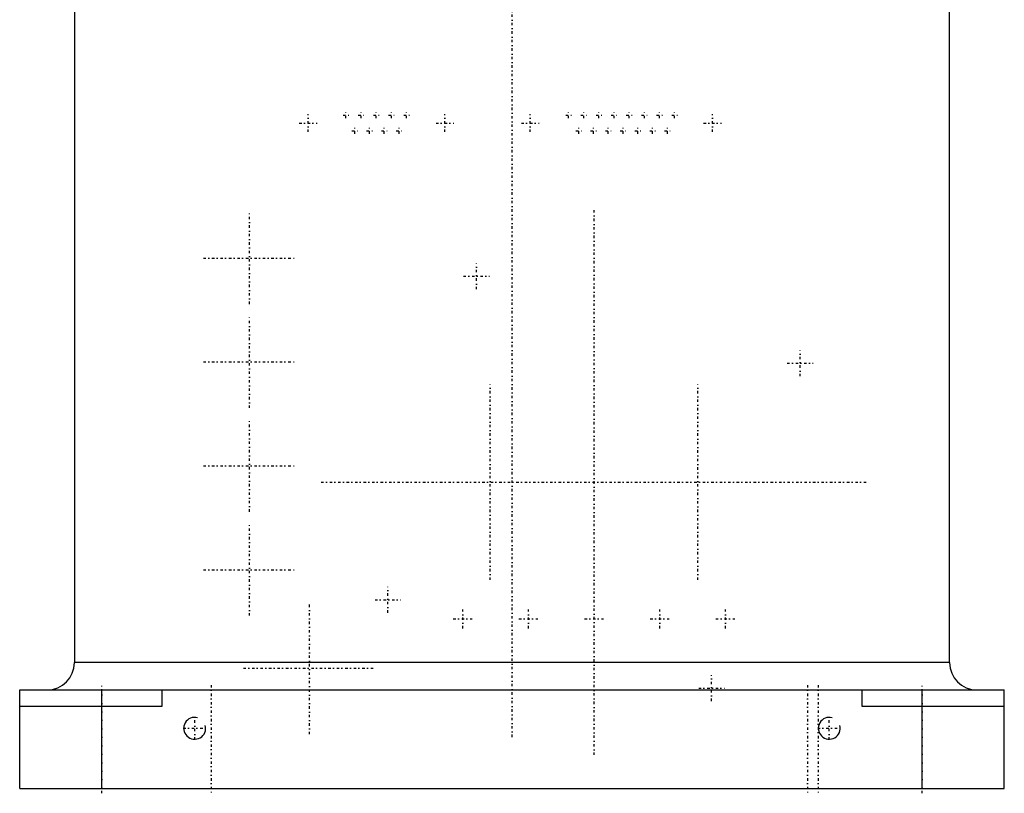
# Model space of a CAD drawing. Extents: x -109 to 109, y -1 to 737.
# Tile 1 of 10: x -90 to 90, y -1 to 141. Entities that reach past the tile are written whole.
import ezdxf

# ---------------------------------------------------------------- set-up
doc = ezdxf.new("R2010")
doc.units = 0
doc.linetypes.add('CENTER', pattern=[1.5, 0.45, -0.5, 0.05, -0.5])
for name, color, linetype in [('AM_0', 7, 'CONTINUOUS'), ('AM_10', 7, 'CONTINUOUS'), ('AM_7', 7, 'CENTER')]:
    doc.layers.add(name, color=color, linetype=linetype)

msp = doc.modelspace()

# ---------------------------------------------------------------- linework, layer by layer
at = {"layer": 'AM_0', "color": 7, "linetype": 'CONTINUOUS'}
for p, q in [((-80, 145), (-80, 23)), ((80, 23), (80, 145)), ((80, 23), (-80, 23)), ((-90, 0), (-90, 18)), ((-90, 18), (90, 18)), ((-75, 0), (-75, 18)), ((-64, 18), (-64, 15)), ((64, 15), (64, 18)), ((75, 0), (75, 18)), ((90, 0), (90, 18)), ((-64, 15), (-90, 15)), ((90, 15), (64, 15)), ((-90, 0), (90, 0))]:
    msp.add_line(p, q, dxfattribs=at)
for centre, start, end in [((-85, 23), 270, 0), ((85, 23), 180, 270)]:
    msp.add_arc(centre, 5, start, end, dxfattribs=at)
at = {"layer": 'AM_10', "color": 7, "linetype": 'CONTINUOUS'}
for centre in [(-58, 11), (58, 11)]:
    msp.add_arc(centre, 2, 75, 15, dxfattribs=at)
at = {"layer": 'AM_7', "color": 4, "linetype": 'CENTER'}
for p, q in [((0, 9.38), (0, 202.25)), ((-37.25, 120.07), (-37.25, 123.33)), ((-30.88, 123.12), (-29.82, 123.12)), ((-30.35, 122.59), (-30.35, 123.64)), ((-28.11, 123.12), (-27.05, 123.12)), ((-27.58, 122.59), (-27.58, 123.64)), ((-25.34, 123.12), (-24.29, 123.12)), ((-24.81, 122.59), (-24.81, 123.64)), ((-22.57, 123.12), (-21.52, 123.12)), ((-22.04, 122.59), (-22.04, 123.64)), ((-19.8, 123.12), (-18.75, 123.12)), ((-19.27, 122.59), (-19.27, 123.64)), ((-12.25, 120.07), (-12.25, 123.33)), ((3.35, 120.07), (3.35, 123.33)), ((9.82, 123.12), (10.87, 123.12)), ((10.35, 122.59), (10.35, 123.64)), ((12.59, 123.12), (13.64, 123.12)), ((13.12, 122.59), (13.12, 123.64)), ((15.36, 123.12), (16.41, 123.12)), ((15.88, 122.59), (15.88, 123.64)), ((18.13, 123.12), (19.18, 123.12)), ((18.66, 122.59), (18.66, 123.64)), ((20.9, 123.12), (21.95, 123.12)), ((21.43, 122.59), (21.43, 123.64)), ((23.67, 123.12), (24.72, 123.12)), ((24.2, 122.59), (24.2, 123.64)), ((26.44, 123.12), (27.49, 123.12)), ((26.96, 122.59), (26.96, 123.64)), ((29.21, 123.12), (30.26, 123.12)), ((29.73, 122.59), (29.73, 123.64)), ((36.65, 120.07), (36.65, 123.33)), ((-38.88, 121.7), (-35.62, 121.7)), ((-28.74, 119.75), (-28.74, 120.81)), ((-26.04, 119.75), (-26.04, 120.81)), ((-23.34, 119.75), (-23.34, 120.81)), ((-20.64, 119.75), (-20.64, 120.81)), ((-13.88, 121.7), (-10.62, 121.7)), ((1.72, 121.7), (4.98, 121.7)), ((12.21, 119.75), (12.21, 120.81)), ((14.91, 119.75), (14.91, 120.81)), ((17.61, 119.75), (17.61, 120.81)), ((20.31, 119.75), (20.31, 120.81)), ((23.01, 119.75), (23.01, 120.81)), ((25.71, 119.75), (25.71, 120.81)), ((28.41, 119.75), (28.41, 120.81)), ((35.02, 121.7), (38.28, 121.7)), ((-29.27, 120.28), (-28.21, 120.28)), ((-26.57, 120.28), (-25.52, 120.28)), ((-23.86, 120.28), (-22.82, 120.28)), ((-21.16, 120.28), (-20.11, 120.28)), ((11.69, 120.28), (12.73, 120.28)), ((14.38, 120.28), (15.44, 120.28)), ((17.09, 120.28), (18.14, 120.28)), ((19.79, 120.28), (20.84, 120.28)), ((22.48, 120.28), (23.54, 120.28)), ((25.18, 120.28), (26.23, 120.28)), ((27.89, 120.28), (28.93, 120.28)), ((-48, 88.6), (-48, 105.4)), ((15, 6.12), (15, 105.88)), ((-56.4, 97), (-39.6, 97)), ((-6.5, 91.31), (-6.5, 96.03)), ((-8.86, 93.67), (-4.14, 93.67)), ((-48, 69.6), (-48, 86.4)), ((52.67, 75.39), (52.67, 80.11)), ((-56.4, 78), (-39.6, 78)), ((50.31, 77.75), (55.03, 77.75)), ((-4, 38.15), (-4, 73.85)), ((34, 38.15), (34, 73.85)), ((-48, 50.6), (-48, 67.4)), ((-56.4, 59), (-39.6, 59)), ((-34.88, 56), (64.88, 56)), ((-48, 31.6), (-48, 48.4)), ((-56.4, 40), (-39.6, 40)), ((-22.67, 32.14), (-22.67, 36.86)), ((-25.03, 34.5), (-20.31, 34.5)), ((-37, 9.92), (-37, 34.08)), ((-9, 29.27), (-9, 32.73)), ((3, 29.27), (3, 32.73)), ((27, 29.27), (27, 32.73)), ((39, 29.27), (39, 32.73)), ((-10.73, 31), (-7.27, 31)), ((1.27, 31), (4.73, 31)), ((13.27, 31), (16.73, 31)), ((25.27, 31), (28.73, 31)), ((37.27, 31), (40.73, 31)), ((-49.08, 22), (-24.93, 22)), ((36.5, 15.97), (36.5, 20.69)), ((-75, -0.9), (-75, 18.9)), ((-55, 18.9), (-55, -0.9)), ((34.14, 18.33), (38.86, 18.33)), ((54, 18.9), (54, -0.9)), ((56, 18.9), (56, -0.9)), ((75, -0.9), (75, 18.9)), ((-58, 8.9), (-58, 13.1)), ((58, 8.9), (58, 13.1)), ((-60.1, 11), (-55.9, 11)), ((55.9, 11), (60.1, 11))]:
    msp.add_line(p, q, dxfattribs=at)

doc.saveas('drawing.dxf')
